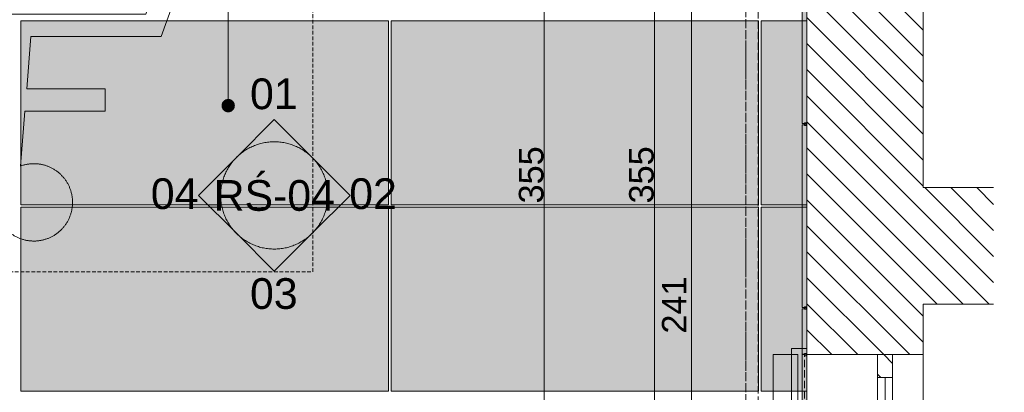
# Model space of a CAD drawing. Extents: x 180 to 4140, y 54 to 2910.
# Tile 8 of 10: x 1114 to 2721, y 1100 to 1708. Entities that reach past the tile are written whole.
import ezdxf
from ezdxf.xclip import XClip

# ---------------------------------------------------------------- set-up
doc = ezdxf.new("R2010")
doc.units = 0
doc.header["$MEASUREMENT"] = 0
doc.header["$XCLIPFRAME"] = 0
for name, pattern in [('Krawędzie ukryte', [34, 24, -10]), ('Przerywana', [48, 24, -24]), ('Przerywana gęsta', [18, 12, -6])]:
    doc.linetypes.add(name, pattern=pattern)
for name, color, linetype in [('230-A Ściany działowe', 7, 'Continuous'), ('300-W Płytki podłogi', 7, 'Continuous'), ('300-W Płytki wnętrza', 7, 'Continuous'), ('320-W Umeblowanie', 7, 'Continuous'), ('380-W Istniejące elementy_ rury_ skrzynki', 7, 'Continuous'), ('399-W Wymiary i opisy', 7, 'Continuous'), ('420-K Ściany', 7, 'Continuous'), ('422-K ściany etap 2', 7, 'Continuous'), ('460-K Stropy', 7, 'Continuous'), ('460-K Stropy - wymieniane warstwy', 7, 'Continuous'), ('820-G Rysunki Obrazki', 7, 'Continuous'), ('850-G Znaczniki rozwinięcie ścian', 7, 'Continuous')]:
    doc.layers.add(name, color=color, linetype=linetype)
doc.styles.add('STYL_AUTOMATYCZNY_2', font='arial.ttf')
doc.styles.add('STYL_AUTOMATYCZNY_3', font='arial.ttf')
pattern_1 = [(135, (-3336.16, -21530.758), (21.213203, 21.213203), [])]
pattern_2 = [(45, (-3336.16, -21530.76), (-88.38835, 88.38835), []), (45, (-3353.84, -21513.08), (-88.38835, 88.38835), []), (45, (-3371.52, -21495.4), (-88.38835, 88.38835), [])]

# ---------------------------------------------------------------- blocks, each defined once
blk = doc.blocks.new('*X10')
at = {"layer": '300-W Płytki podłogi', "linetype": 'Continuous', "lineweight": 25}
blk.add_hatch(color=150, dxfattribs=at).paths.add_polyline_path([(1716.1, 1406.2), (1716.1, 1706.2), (1116.1, 1706.2), (1116.1, 1406.2)])
blk = doc.blocks.new('*X11')
at = {"layer": '300-W Płytki podłogi', "linetype": 'Continuous', "lineweight": 25}
blk.add_hatch(color=150, dxfattribs=at).paths.add_polyline_path([(1716.1, 1102.2), (1716.1, 1402.2), (1116.1, 1402.2), (1116.1, 1102.2)])
blk = doc.blocks.new('*X16')
at = {"layer": '300-W Płytki podłogi', "linetype": 'Continuous', "lineweight": 25}
blk.add_hatch(color=150, dxfattribs=at).paths.add_polyline_path([(1720.1, 1406.2), (2320.1, 1406.2), (2320.1, 1706.2), (1720.1, 1706.2)])
blk = doc.blocks.new('*X17')
at = {"layer": '300-W Płytki podłogi', "linetype": 'Continuous', "lineweight": 25}
blk.add_hatch(color=150, dxfattribs=at).paths.add_polyline_path([(1720.1, 1102.2), (2320.1, 1102.2), (2320.1, 1402.2), (1720.1, 1402.2)])
blk = doc.blocks.new('*X21')
at = {"layer": '300-W Płytki podłogi', "linetype": 'Continuous', "lineweight": 25}
blk.add_hatch(color=150, dxfattribs=at).paths.add_polyline_path([(2398.8, 1706.2), (2324.1, 1706.2), (2324.1, 1406.2), (2398.8, 1406.2)])
blk = doc.blocks.new('*X22')
at = {"layer": '300-W Płytki podłogi', "linetype": 'Continuous', "lineweight": 25}
blk.add_hatch(color=150, dxfattribs=at).paths.add_polyline_path([(2398.8, 1402.2), (2324.1, 1402.2), (2324.1, 1102.2), (2398.8, 1102.2)])
blk = doc.blocks.new('Rysunek_1_1', base_point=(-3336.2, -21530.8))
at = {"layer": '300-W Płytki wnętrza', "linetype": 'Continuous', "lineweight": 0, "true_color": 0xbedebe}
for points in [[(2398.8, 1836.7), (2391.3, 1836.7), (2391.3, 1538.7), (2398.8, 1538.7)], [(2398.8, 1536.7), (2391.3, 1536.7), (2391.3, 1238.7), (2398.8, 1238.7)], [(2398.8, 1236.7), (2391.3, 1236.7), (2391.3, 938.7), (2398.8, 938.7)]]:
    blk.add_hatch(color=9, dxfattribs=at).paths.add_polyline_path(points)
at = {"layer": '300-W Płytki wnętrza', "linetype": 'Continuous', "lineweight": 0}
h = blk.add_hatch(dxfattribs=at)
h.set_pattern_fill('Aluminium_0001', color=94, style=0, pattern_type=2)
h.set_pattern_definition(pattern_2)
h.paths.add_polyline_path([(2397.6, 1539.7), (2395.1, 1539.7), (2395.1, 1535.7), (2397.6, 1535.7)])
h = blk.add_hatch(dxfattribs=at)
h.set_pattern_fill('Aluminium_0001', color=94, style=0, pattern_type=2)
h.set_pattern_definition(pattern_2)
h.paths.add_polyline_path([(2397.6, 1239.7), (2395.1, 1239.7), (2395.1, 1235.7), (2397.6, 1235.7)])
at = {"layer": '420-K Ściany', "linetype": 'Continuous', "lineweight": 13}
h = blk.add_hatch(dxfattribs=at)
h.set_pattern_fill('Ściany_istniejące_0001', color=8, style=0, pattern_type=2)
h.set_pattern_definition(pattern_1)
h.paths.add_polyline_path([(2398.8, 1161.7), (2513.8, 1161.7), (2538.8, 1161.7), (2588.8, 1161.7), (2588.8, 2314.2), (2398.8, 2314.2)])
h = blk.add_hatch(dxfattribs=at)
h.set_pattern_fill('Ściany_istniejące_0001', color=8, style=0, pattern_type=2)
h.set_pattern_definition(pattern_1)
h.paths.add_polyline_path([(2588.8, 1244.2), (2703.5, 1244.2), (2703.5, 1434.2), (2588.8, 1434.2)])
h = blk.add_hatch(dxfattribs=at)
h.set_pattern_fill('Ściany_istniejące_0001', color=8, style=0, pattern_type=2)
h.set_pattern_definition(pattern_1)
h.paths.add_polyline_path([(2513.8, 1161.7), (2513.8, 1124.2), (2538.8, 1124.2), (2538.8, 1161.7)])
at = {"layer": '820-G Rysunki Obrazki', "linetype": 'Continuous', "lineweight": 13}
blk.add_hatch(color=154, dxfattribs=at).paths.add_polyline_path([(1444.4, 1568), (1445.1, 1564.2), (1447.3, 1560.9), (1450.5, 1558.8), (1454.4, 1558), (1458.2, 1558.8), (1461.4, 1560.9), (1463.6, 1564.2), (1464.4, 1568), (1463.6, 1571.8), (1461.4, 1575.1), (1458.2, 1577.2), (1454.4, 1578), (1450.5, 1577.2), (1447.3, 1575.1), (1445.1, 1571.8)])
at = {"layer": '850-G Znaczniki rozwinięcie ścian', "linetype": 'Continuous', "lineweight": 13}
for points in [[(1591.5, 1483.4), (1529.6, 1545.3), (1467.7, 1483.4, -0.414214)], [(1467.7, 1483.4), (1405.8, 1421.5), (1467.7, 1359.7, -0.414214)], [(1591.5, 1359.7), (1653.3, 1421.5), (1591.5, 1483.4, -0.414214)], [(1467.7, 1359.7), (1529.6, 1297.8), (1591.5, 1359.7, -0.414214)]]:
    blk.add_hatch(color=154, dxfattribs=at).paths.add_polyline_path(points)
at = {"layer": '230-A Ściany działowe', "color": 94, "linetype": 'Krawędzie ukryte', "lineweight": 0, "ltscale": 0.5, "flags": 128}
for points in [[(2299.1, 1844.2), (2299.1, 539.2)], [(2319.1, 639.2), (2319.1, 1844.2)]]:
    blk.add_lwpolyline(points, dxfattribs=at)
at = {"layer": '300-W Płytki podłogi', "color": 150, "linetype": 'Continuous', "lineweight": 5, "ltscale": 0.5, "flags": 128}
for points in [[(1716.1, 1406.2), (1716.1, 1706.2), (1116.1, 1706.2), (1116.1, 1406.2)], [(1720.1, 1406.2), (1720.1, 1706.2), (2320.1, 1706.2), (2320.1, 1406.2)], [(2398.8, 1706.2), (2398.8, 1406.2), (2324.1, 1406.2), (2324.1, 1706.2)], [(1716.1, 1102.2), (1716.1, 1402.2), (1116.1, 1402.2), (1116.1, 1102.2)], [(1720.1, 1102.2), (1720.1, 1402.2), (2320.1, 1402.2), (2320.1, 1102.2)], [(2398.8, 1402.2), (2398.8, 1102.2), (2324.1, 1102.2), (2324.1, 1402.2)]]:
    blk.add_lwpolyline(points, close=True, dxfattribs=at)
at = {"layer": '300-W Płytki wnętrza', "color": 94, "linetype": 'Continuous', "lineweight": 0, "ltscale": 0.5}
for p, q in [((2391.3, 1836.7), (2391.3, 1538.7)), ((2398.8, 1836.7), (2398.8, 1538.7)), ((2398.8, 1538.7), (2391.3, 1538.7)), ((2391.3, 1536.7), (2391.3, 1238.7)), ((2398.8, 1536.7), (2391.3, 1536.7)), ((2395.1, 1539.7), (2395.1, 1535.7)), ((2397.6, 1539.7), (2395.1, 1539.7)), ((2397.6, 1535.7), (2395.1, 1535.7)), ((2397.6, 1539.7), (2397.6, 1535.7)), ((2398.8, 1536.7), (2398.8, 1238.7)), ((2398.8, 1238.7), (2391.3, 1238.7)), ((2395.1, 1239.7), (2395.1, 1235.7)), ((2397.6, 1239.7), (2395.1, 1239.7)), ((2397.6, 1239.7), (2397.6, 1235.7)), ((2391.3, 1236.7), (2391.3, 938.7)), ((2398.8, 1236.7), (2391.3, 1236.7)), ((2397.6, 1235.7), (2395.1, 1235.7)), ((2398.8, 1236.7), (2398.8, 938.7))]:
    blk.add_line(p, q, dxfattribs=at)
at = {"layer": '300-W Płytki wnętrza', "color": 94, "linetype": 'Krawędzie ukryte', "lineweight": 0, "ltscale": 0.5, "flags": 128}
for points in [[(2391.3, 1836.7), (2391.3, 1538.7)], [(2398.8, 1836.7), (2398.8, 1538.7)], [(2391.3, 1538.7), (2395.1, 1538.7), (2397.6, 1538.7), (2398.8, 1538.7)], [(2391.3, 1536.7), (2391.3, 1238.7)], [(2391.3, 1536.7), (2395.1, 1536.7), (2397.6, 1536.7), (2398.8, 1536.7)], [(2395.1, 1539.7), (2397.6, 1539.7)], [(2395.1, 1535.7), (2395.1, 1536.7), (2395.1, 1538.7), (2395.1, 1539.7)], [(2397.6, 1535.7), (2395.1, 1535.7)], [(2397.6, 1539.7), (2397.6, 1538.7), (2397.6, 1536.7), (2397.6, 1535.7)], [(2398.8, 1536.7), (2398.8, 1238.7)], [(2391.3, 1238.7), (2395.1, 1238.7), (2397.6, 1238.7), (2398.8, 1238.7)], [(2395.1, 1239.7), (2397.6, 1239.7)], [(2395.1, 1235.7), (2395.1, 1236.7), (2395.1, 1238.7), (2395.1, 1239.7)], [(2397.6, 1239.7), (2397.6, 1238.7), (2397.6, 1236.7), (2397.6, 1235.7)], [(2391.3, 1236.7), (2391.3, 1162.7)], [(2391.3, 1236.7), (2395.1, 1236.7), (2397.6, 1236.7), (2398.8, 1236.7)], [(2397.6, 1235.7), (2395.1, 1235.7)], [(2398.8, 1236.7), (2398.8, 1162.7)], [(2391.3, 1162.7), (2391.3, 1161.7)], [(2391.3, 1162.7), (2395.1, 1162.7), (2397.6, 1162.7), (2398.8, 1162.7)], [(2391.3, 1161.7), (2395.1, 1161.7)], [(2391.3, 1161.7), (2391.3, 938.7)], [(2395.1, 1163.7), (2397.6, 1163.7)], [(2395.1, 1159.7), (2395.1, 1162.7), (2395.1, 1163.7)], [(2397.6, 1159.7), (2395.1, 1159.7)], [(2395.1, 716.2), (2395.1, 935.7), (2395.1, 939.7), (2395.1, 1159.7)], [(2397.6, 1163.7), (2397.6, 1162.7), (2397.6, 1159.7)], [(2397.6, 1161.7), (2398.8, 1161.7)], [(2397.6, 1159.7), (2398.8, 1159.7)], [(2398.8, 1162.7), (2398.8, 1161.7)], [(2398.8, 1161.7), (2398.8, 1159.7)], [(2398.8, 939.7), (2398.8, 1159.7)]]:
    blk.add_lwpolyline(points, dxfattribs=at)
at = {"layer": '320-W Umeblowanie', "color": 94, "linetype": 'Przerywana gęsta', "lineweight": 0, "ltscale": 0.5, "flags": 128}
blk.add_lwpolyline([(2299.1, 1844.2), (2299.1, 539.2), (2398.8, 539.2), (2398.8, 1844.2)], close=True, dxfattribs=at)
at = {"layer": '380-W Istniejące elementy_ rury_ skrzynki', "color": 150, "linetype": 'Continuous', "lineweight": 15, "ltscale": 0.5}
for p, q in [((2343.8, 714.2), (2343.8, 1161.7)), ((2343.8, 1161.7), (2383.8, 1161.7)), ((2383.8, 1161.7), (2383.8, 714.2))]:
    blk.add_line(p, q, dxfattribs=at)
at = {"layer": '399-W Wymiary i opisy', "color": 154, "linetype": 'Continuous', "lineweight": 13, "ltscale": 0.5}
for p, q in [((1970.3, 539.2), (1970.3, 2314.2)), ((2150.3, 539.2), (2150.3, 2314.2)), ((2210.3, 639.2), (2210.3, 1844.2))]:
    blk.add_line(p, q, dxfattribs=at)
at = {"layer": '420-K Ściany', "color": 7, "linetype": 'Continuous', "lineweight": 13, "ltscale": 0.5}
for p, q in [((2398.8, 1171.7), (2373.8, 1171.7)), ((2373.8, 1171.7), (2373.8, 704.2)), ((2398.8, 1161.7), (2398.8, 1171.7)), ((2398.8, 1161.7), (2398.8, 1171.7)), ((2513.8, 1161.7), (2398.8, 1161.7)), ((2513.8, 1161.7), (2398.8, 1161.7)), ((2538.8, 1161.7), (2513.8, 1161.7)), ((2513.8, 1161.7), (2513.8, 1124.2)), ((2538.8, 1161.7), (2513.8, 1161.7)), ((2538.8, 1161.7), (2513.8, 1161.7)), ((2588.8, 1161.7), (2538.8, 1161.7)), ((2538.8, 1124.2), (2538.8, 1161.7)), ((2588.8, 1161.7), (2538.8, 1161.7)), ((2588.8, 1161.7), (2588.8, 714.2)), ((2513.8, 1124.2), (2538.8, 1124.2)), ((2513.8, 1124.2), (2513.8, 751.7)), ((2526.3, 1124.2), (2526.3, 751.7)), ((2538.8, 751.7), (2538.8, 1124.2))]:
    blk.add_line(p, q, dxfattribs=at)
at = {"layer": '420-K Ściany', "color": 7, "linetype": 'Przerywana', "lineweight": 13, "ltscale": 0.5}
blk.add_line((2398.8, 1161.7), (2398.8, 714.2), dxfattribs=at)
at = {"layer": '420-K Ściany', "color": 7, "linetype": 'Continuous', "lineweight": 13, "ltscale": 0.5, "flags": 128}
for points in [[(2588.8, 1434.2), (2588.8, 2489.2)], [(2398.8, 2314.2), (2398.8, 1161.7)], [(2703.5, 1434.2), (2588.8, 1434.2)], [(2588.8, 1161.7), (2588.8, 1244.2)], [(2588.8, 1244.2), (2703.5, 1244.2)]]:
    blk.add_lwpolyline(points, dxfattribs=at)
at = {"layer": '422-K ściany etap 2', "color": 150, "linetype": 'Przerywana gęsta', "lineweight": 0, "ltscale": 0.5, "flags": 128}
blk.add_lwpolyline([(1592.3, 2047), (842.3, 2047), (842.3, 1297), (1592.3, 1297)], close=True, dxfattribs=at)
at = {"layer": '422-K ściany etap 2', "color": 150, "linetype": 'Continuous', "lineweight": 0, "ltscale": 0.5, "flags": 128}
for points in [[(1339.9, 1880.6), (1321.1, 1828, 1.473184), (1056.5, 1638.3), (1053.3, 1598.5, -1.373115)], [(1074.2, 1407.4), (1099, 1717.2), (1319.8, 1717.2), (1383.3, 1894.4), (1492.3, 1855.4), (1480.2, 1821.4), (1405.1, 1848.3), (1345.2, 1681), (1132.4, 1681), (1125.5, 1595.2), (1253.7, 1595.2), (1253.7, 1559.1), (1122.6, 1559.1), (1115.4, 1469.4, -3.065684)]]:
    blk.add_lwpolyline(points, format="xyb", close=True, dxfattribs=at)
at = {"layer": '460-K Stropy', "color": 7, "linetype": 'Continuous', "lineweight": 13, "ltscale": 0.5, "flags": 128}
blk.add_lwpolyline([(2588.8, 371.4), (2588.8, 1244.2), (2703.5, 1244.2)], dxfattribs=at)
at = {"layer": '460-K Stropy - wymieniane warstwy', "color": 94, "linetype": 'Continuous', "lineweight": 0, "ltscale": 0.5, "flags": 128}
blk.add_lwpolyline([(531.3, 2314.2), (531.3, 539.2), (2398.8, 539.2), (2398.8, 2314.2), (1541.9, 2314.2), (1541.9, 2704.2), (686.3, 2704.2), (686.3, 2314.2)], close=True, dxfattribs=at)
at = {"layer": '820-G Rysunki Obrazki', "color": 154, "linetype": 'Continuous', "lineweight": 13, "ltscale": 0.5}
blk.add_line((1454.4, 1578), (1454.4, 1752.2), dxfattribs=at)
blk.add_circle((1454.4, 1568), 10, dxfattribs=at)
at = {"layer": '850-G Znaczniki rozwinięcie ścian', "color": 154, "linetype": 'Continuous', "lineweight": 13, "ltscale": 0.5}
for p, q in [((1529.6, 1545.3), (1467.7, 1483.4)), ((1591.5, 1483.4), (1529.6, 1545.3)), ((1467.7, 1483.4), (1405.8, 1421.5)), ((1653.3, 1421.5), (1591.5, 1483.4)), ((1405.8, 1421.5), (1467.7, 1359.7)), ((1591.5, 1359.7), (1653.3, 1421.5)), ((1467.7, 1359.7), (1529.6, 1297.8)), ((1529.6, 1297.8), (1591.5, 1359.7))]:
    blk.add_line(p, q, dxfattribs=at)
at = {"layer": '850-G Znaczniki rozwinięcie ścian', "color": 154, "linetype": 'Continuous', "lineweight": 13, "ltscale": 0.5, "flags": 128}
blk.add_lwpolyline([(1617.1, 1421.5, 1), (1442.1, 1421.5, 1)], format="xyb", close=True, dxfattribs=at)
at = {"color": 7, "linetype": 'Continuous', "lineweight": 13, "ltscale": 0.5}
for name in ['*X10', '*X16', '*X21', '*X11', '*X17', '*X22']:
    blk.add_blockref(name, (0, 0), dxfattribs=at)
at = {"layer": '399-W Wymiary i opisy', "color": 154, "linetype": 'Continuous', "lineweight": 13, "char_height": 40, "width": 91.527, "attachment_point": 7, "rotation": 90, "style": 'STYL_AUTOMATYCZNY_2'}
for s, insert in [('\\A1;{\\pql;\\fArial|b0|i0|c238|p0;\\W1.000000;355}', (1969.3, 1408.4)), ('\\A1;{\\pql;\\fArial|b0|i0|c238|p0;\\W1.000000;355}', (2149.3, 1408.4)), ('\\A1;{\\pql;\\fArial|b0|i0|c238|p0;\\W1.000000;241}', (2202.3, 1196))]:
    blk.add_mtext(s, dxfattribs=dict(at, insert=insert))
at = {"layer": '420-K Ściany', "color": 7, "linetype": 'Continuous', "lineweight": 5, "insert": (2631.6, 956.1), "char_height": 37.5, "attachment_point": 7, "style": 'STYL_AUTOMATYCZNY_3'}
blk.add_mtext('\\A1;{\\pql;\\pt0;\\fArial|b0|i0|c238|p0;\\W1.000000;90\\fArial|b0|i0|c238|p0;\\W1.000000;\\A1{\\H.66x;\\S^  ;}\\fArial|b0|i0|c238|p0;\\W1.000000;\\fArial|b0|i0|c238|p0;\\W1.000000;}', dxfattribs=at)
at = {"layer": '850-G Znaczniki rozwinięcie ścian', "color": 154, "linetype": 'Continuous', "lineweight": 13, "char_height": 50, "style": 'STYL_AUTOMATYCZNY_3'}
for s, insert, attachment_point in [('\\A1;{\\pqr;\\pt0;\\fArial|b0|i0|c238|p0;\\W1.000000;01}', (1567.7, 1561.6), 9), ('\\A1;{\\pqr;\\pt0;\\fArial|b0|i0|c238|p0;\\W1.000000;04}', (1405.8, 1424), 6), ('\\A1;{\\pqc;\\pt0;\\fArial|b0|i0|c238|p0;\\W1.000000;RŚ-04}', (1529.6, 1421.1), 5), ('\\A1;{\\pqr;\\pt0;\\fArial|b0|i0|c238|p0;\\W1.000000;02}', (1729.6, 1424), 6), ('\\A1;{\\pqr;\\pt0;\\fArial|b0|i0|c238|p0;\\W1.000000;03}', (1567.7, 1286.4), 3)]:
    blk.add_mtext(s, dxfattribs=dict(at, insert=insert, attachment_point=attachment_point))

msp = doc.modelspace()

# ---------------------------------------------------------------- block references
at = {"layer": '820-G Rysunki Obrazki', "color": 7, "linetype": 'Continuous', "lineweight": 13, "ltscale": 0.1}
ref = msp.add_blockref('Rysunek_1_1', (-3336.2, -21530.8), dxfattribs=at)
XClip(ref).set_block_clipping_path([(341.290112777, 402.1131459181), (953.1924368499, 402.1131459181), (953.1924368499, 82.7263964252), (2475.1191023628, 82.7263964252), (2475.1191023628, 183.4707389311), (2344.9990529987, 183.4707389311), (2344.9990529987, 371.3792950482), (3305.178, 371.3792950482), (3305.178, 954.6321297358), (2703.4901120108, 954.6321297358), (2703.4901120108, 1738.772080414), (3305.178, 1738.772080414), (3305.178, 2269.4922317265), (3085.6830056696, 2269.4922317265), (3085.6830056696, 2383.6040646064), (2703.4901120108, 2383.6040646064), (2703.4901120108, 2744.0868391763), (1585.057768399, 2744.0868391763), (1585.057768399, 2885.838607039), (932.3142418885, 2885.838607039), (932.3142418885, 2744.0868391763), (341.290112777, 2744.0868391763)])

doc.saveas('drawing.dxf')
